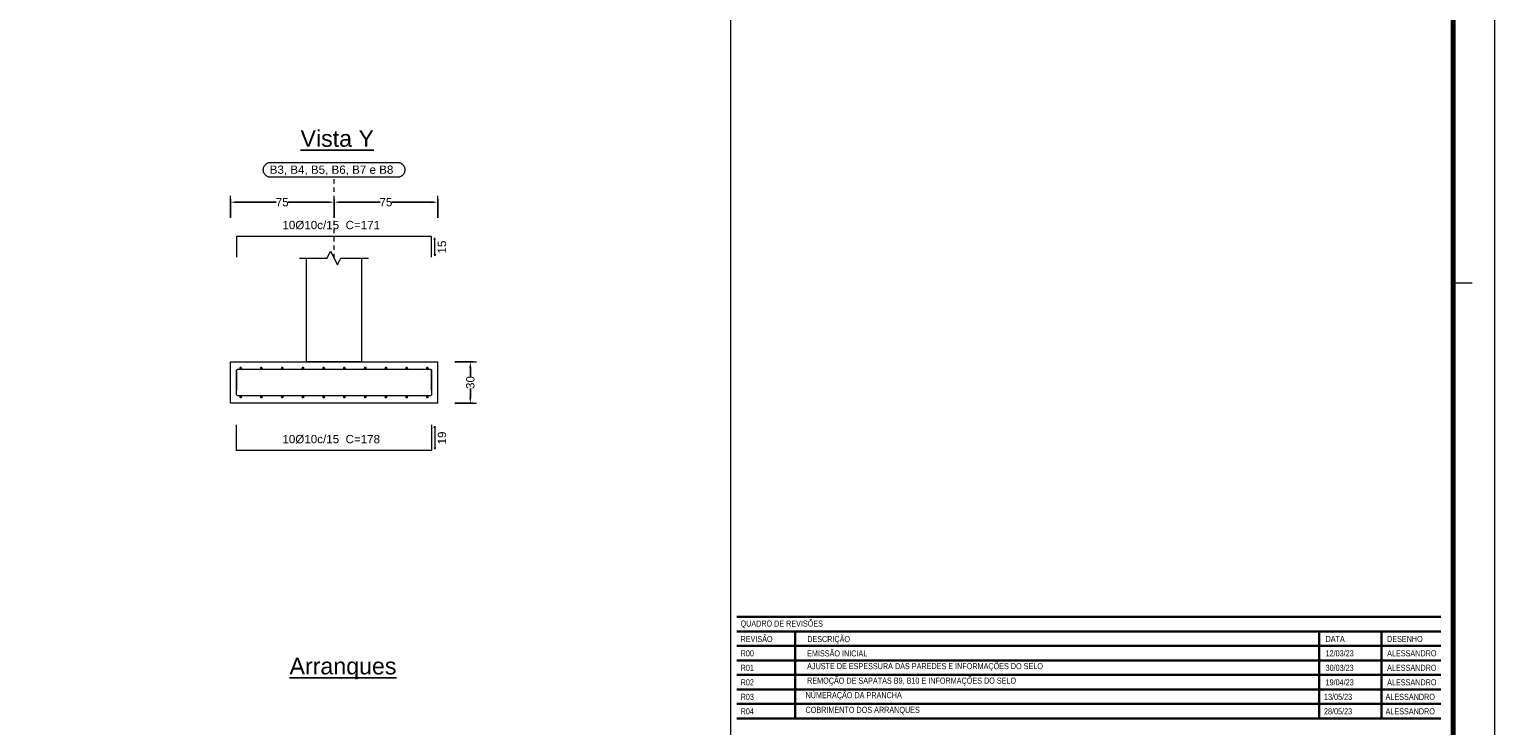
# Model space of a CAD drawing. Header units: millimetres. Extents: x 83 to 471, y -739 to 93.
# Tile 144 of 185: x 178 to 213, y -158 to -141. Entities that reach past the tile are written whole.
import ezdxf
from ezdxf.enums import TextEntityAlignment as Align

# ---------------------------------------------------------------- set-up
doc = ezdxf.new("R2010")
doc.units = ezdxf.units.MM
doc.linetypes.add('CYPE_PUNTO', pattern=[0.075, 0, -0.075])
for name, color, linetype, lineweight in [('__MAGNUS.Margem', 7, 'Continuous', 70), ('__MAGNUS.Selo', 7, 'Continuous', 30), ('FUN_COTAS', 7, 'Continuous', 0), ('FUN_DES_ARMADURAS', 7, 'Continuous', 0), ('FUN_GEOMETRIA', 7, 'Continuous', 0), ('FUN_TXT_ARMADURAS', 7, 'Continuous', 0), ('PECA_COMPLETA', 7, 'Continuous', 0)]:
    doc.layers.add(name, color=color, linetype=linetype, lineweight=lineweight)
doc.styles.add('Arial', font='arial.ttf')
doc.styles.add('Arial Narrow', font='ARIALN.TTF')
doc.dimstyles.new('cype_arrow', dxfattribs={"dimtxt": 0.2, "dimasz": 0.15, "dimexe": 0.075, "dimexo": 0.075, "dimgap": 0, "dimtad": 0, "dimdec": 4, "dimzin": 0, "dimdsep": 46, "dimtxsty": 'Arial', "dimcen": 0.09, "dimadec": 0, "dimazin": 0, "dimtfac": 1, "dimtdec": 4, "dimtofl": 0, "dimtmove": 2, "dimatfit": 3, "dimfxl": 1, "dimtolj": 1, "dimtzin": 0, "dimarcsym": 0})

# ---------------------------------------------------------------- blocks, each defined once
blk = doc.blocks.new('*U1868')
at = {"layer": '__MAGNUS.Margem', "lineweight": 9}
blk.add_line((183.08, -12.28), (183.08, 828.72), dxfattribs=at)
at = {"layer": '__MAGNUS.Margem', "linetype": 'Continuous'}
blk.add_line((173.08, -2.28), (173.08, 818.72), dxfattribs=at)
at = {"layer": '__MAGNUS.Margem', "linetype": 'Continuous', "lineweight": 9}
blk.add_line((173.08, 284.72), (177.66, 284.72), dxfattribs=at)
at = {"layer": '__MAGNUS.Selo', "style": 'Arial Narrow', "width": 1}
for tag, height, p in [('PROPRIETÁRIO', 3.4, (17.21, 48.91)), ('EDIFICAÇÃORESIDENCIAL', 3.4, (17.21, 40.61)), ('ESTRUTURAL', 3.4, (17.8, 20.69)), ('ANTEPROJETO', 2.43, (111.69, 13.5)), ('ARQ01/01', 5.5, (139.44, 9.5)), ('INDICADA', 2.43, (111.53, 8))]:
    blk.add_attdef(tag, text='', height=height, dxfattribs=at).set_placement(p, align=Align.MIDDLE_LEFT)
at = {"layer": '__MAGNUS.Selo', "lineweight": 30, "flags": 104}
for tag, p in [('ENDEREÇODAOBRA', (17.21, 33.54)), ('ENDEREÇODAOBRA', (17.21, 27.87)), ('TÍTULO', (17.21, 10.8))]:
    blk.add_attdef(tag, text='', height=3.4, dxfattribs=at).set_placement(p, align=Align.MIDDLE_LEFT)
blk = doc.blocks.new('*D764')
at = {"layer": 'Defpoints', "color": 0}
for p in [(184.958, -145.407), (182.458, -145.857), (184.958, -145.857)]:
    blk.add_point(p, dxfattribs=at)
at = {"layer": 'FUN_COTAS', "color": 0, "lineweight": -2}
for p, q in [((182.458, -145.782), (182.458, -145.332)), ((182.608, -145.407), (183.565, -145.407)), ((184.808, -145.407), (183.851, -145.407)), ((184.958, -145.782), (184.958, -145.332))]:
    blk.add_line(p, q, dxfattribs=at)
at = {"layer": 'FUN_COTAS', "color": 0}
for points in [[(182.608, -145.382), (182.608, -145.432), (182.458, -145.407)], [(184.808, -145.432), (184.808, -145.382), (184.958, -145.407)]]:
    blk.add_solid(points, dxfattribs=at)
at = {"layer": 'FUN_COTAS', "color": 0, "insert": (183.708, -145.407), "char_height": 0.2, "attachment_point": 5, "style": 'Arial'}
blk.add_mtext('\\A1;75', dxfattribs=at)
blk = doc.blocks.new('*D765')
at = {"layer": 'Defpoints', "color": 0}
for p in [(187.458, -145.407), (184.958, -145.857), (187.458, -145.857)]:
    blk.add_point(p, dxfattribs=at)
at = {"layer": 'FUN_COTAS', "color": 0, "lineweight": -2}
for p, q in [((184.958, -145.782), (184.958, -145.332)), ((185.108, -145.407), (186.065, -145.407)), ((187.308, -145.407), (186.351, -145.407)), ((187.458, -145.782), (187.458, -145.332))]:
    blk.add_line(p, q, dxfattribs=at)
at = {"layer": 'FUN_COTAS', "color": 0}
for points in [[(185.108, -145.382), (185.108, -145.432), (184.958, -145.407)], [(187.308, -145.432), (187.308, -145.382), (187.458, -145.407)]]:
    blk.add_solid(points, dxfattribs=at)
at = {"layer": 'FUN_COTAS', "color": 0, "insert": (186.208, -145.407), "char_height": 0.2, "attachment_point": 5, "style": 'Arial'}
blk.add_mtext('\\A1;75', dxfattribs=at)
blk = doc.blocks.new('*D766')
at = {"layer": 'Defpoints', "color": 0}
for p in [(187.793, -149.254), (188.243, -149.254), (187.793, -150.254)]:
    blk.add_point(p, dxfattribs=at)
at = {"layer": 'FUN_COTAS', "color": 0, "lineweight": -2}
for p, q in [((187.868, -149.254), (188.318, -149.254)), ((188.243, -149.404), (188.243, -149.611)), ((188.243, -150.104), (188.243, -149.897)), ((187.868, -150.254), (188.318, -150.254))]:
    blk.add_line(p, q, dxfattribs=at)
at = {"layer": 'FUN_COTAS', "color": 0}
for points in [[(188.268, -149.404), (188.218, -149.404), (188.243, -149.254)], [(188.218, -150.104), (188.268, -150.104), (188.243, -150.254)]]:
    blk.add_solid(points, dxfattribs=at)
at = {"layer": 'FUN_COTAS', "color": 0, "insert": (188.243, -149.754), "char_height": 0.2, "attachment_point": 5, "rotation": 90, "style": 'Arial'}
blk.add_mtext('\\A1;30', dxfattribs=at)

msp = doc.modelspace()

# ---------------------------------------------------------------- hatches: boundary and pattern name
at = {"layer": 'FUN_DES_ARMADURAS'}
h = msp.add_hatch(color=256, dxfattribs=at)
edge = h.paths.add_edge_path(flags=0)
edge.add_arc((182.6079, -149.4537), 0.00267, 0, 360)
h = msp.add_hatch(color=256, dxfattribs=at)
edge = h.paths.add_edge_path(flags=0)
edge.add_arc((187.3079, -149.4537), 0.00267, 0, 360)
h = msp.add_hatch(color=256, dxfattribs=at)
edge = h.paths.add_edge_path(flags=0)
edge.add_arc((182.6079, -149.93703), 0.00267, 0, 360)
h = msp.add_hatch(color=256, dxfattribs=at)
edge = h.paths.add_edge_path(flags=0)
edge.add_arc((187.3079, -149.93703), 0.00267, 0, 360)

# ---------------------------------------------------------------- linework, layer by layer
at = {"layer": '__MAGNUS.Selo'}
for p, q in [((211.64069, -155.40278), (194.66569, -155.40278)), ((211.64069, -155.75246), (194.66569, -155.75246)), ((196.07277, -155.75246), (196.07277, -157.8505)), ((208.70697, -155.75246), (208.70697, -157.8505)), ((210.20697, -155.75246), (210.20697, -157.8505)), ((211.64069, -156.10213), (194.66569, -156.10213)), ((211.64069, -156.4518), (194.66569, -156.4518)), ((211.64069, -156.80148), (194.66569, -156.80148)), ((211.64069, -157.15115), (194.66569, -157.15115)), ((211.64069, -157.50083), (194.66569, -157.50083)), ((211.64069, -157.8505), (194.66569, -157.8505))]:
    msp.add_line(p, q, dxfattribs=at)
at = {"layer": 'FUN_COTAS', "linetype": 'CYPE_PUNTO'}
msp.add_line((184.9579, -146.7537), (184.9579, -144.80703), dxfattribs=at)
at = {"layer": 'FUN_COTAS'}
for p, q in [((182.4579, -145.55703), (182.4579, -145.25703)), ((184.9579, -145.55703), (184.9579, -145.25703)), ((184.9579, -145.55703), (184.9579, -145.25703)), ((187.4579, -145.55703), (187.4579, -145.25703)), ((188.0929, -149.2537), (188.3929, -149.2537)), ((188.0929, -150.2537), (188.3929, -150.2537))]:
    msp.add_line(p, q, dxfattribs=at)
msp.add_lwpolyline([(186.48417, -144.44703), (186.4962, -144.44743), (186.50816, -144.44864), (186.52003, -144.45064), (186.53173, -144.45343), (186.54322, -144.45699), (186.55444, -144.46131), (186.56535, -144.46638), (186.5759, -144.47216), (186.58604, -144.47863), (186.59573, -144.48577), (186.60491, -144.49353), (186.61356, -144.5019), (186.62163, -144.51082), (186.62909, -144.52026), (186.63589, -144.53018), (186.64202, -144.54053), (186.64745, -144.55126), (186.65215, -144.56234), (186.65609, -144.5737), (186.65927, -144.5853), (186.66167, -144.59709), (186.66327, -144.60901), (186.66407, -144.62102), (186.66407, -144.63305), (186.66327, -144.64505), (186.66167, -144.65697), (186.65927, -144.66876), (186.65609, -144.68036), (186.65215, -144.69173), (186.64745, -144.7028), (186.64202, -144.71354), (186.63589, -144.72389), (186.62909, -144.7338), (186.62163, -144.74324), (186.61356, -144.75217), (186.60491, -144.76053), (186.59573, -144.7683), (186.58604, -144.77543), (186.5759, -144.7819), (186.56535, -144.78769), (186.55444, -144.79275), (186.54322, -144.79707), (186.53173, -144.80064), (186.52003, -144.80342), (186.50816, -144.80543), (186.4962, -144.80663), (186.48417, -144.80703), (183.43163, -144.80703), (183.41961, -144.80663), (183.40764, -144.80543), (183.39578, -144.80342), (183.38408, -144.80064), (183.37259, -144.79707), (183.36136, -144.79275), (183.35045, -144.78769), (183.3399, -144.7819), (183.32976, -144.77543), (183.32008, -144.7683), (183.31089, -144.76053), (183.30224, -144.75217), (183.29418, -144.74324), (183.28672, -144.7338), (183.27991, -144.72389), (183.27378, -144.71354), (183.26836, -144.7028), (183.26366, -144.69173), (183.25971, -144.68036), (183.25654, -144.66876), (183.25414, -144.65697), (183.25254, -144.64505), (183.25173, -144.63305), (183.25173, -144.62102), (183.25254, -144.60901), (183.25414, -144.59709), (183.25654, -144.5853), (183.25971, -144.5737), (183.26366, -144.56234), (183.26836, -144.55126), (183.27378, -144.54053), (183.27991, -144.53018), (183.28672, -144.52026), (183.29418, -144.51082), (183.30224, -144.5019), (183.31089, -144.49353), (183.32008, -144.48577), (183.32976, -144.47863), (183.3399, -144.47216), (183.35045, -144.46638), (183.36136, -144.46131), (183.37259, -144.45699), (183.38408, -144.45343), (183.39578, -144.45064), (183.40764, -144.44864), (183.41961, -144.44743), (183.43163, -144.44703), (186.48417, -144.44703)], close=True, dxfattribs=at)
at = {"layer": 'FUN_DES_ARMADURAS'}
for p, q in [((182.6829, -149.4037), (182.7329, -149.4037)), ((182.7079, -149.4287), (182.7079, -149.3787)), ((183.1829, -149.4037), (183.2329, -149.4037)), ((183.2079, -149.4287), (183.2079, -149.3787)), ((183.6829, -149.4037), (183.7329, -149.4037)), ((183.7079, -149.4287), (183.7079, -149.3787)), ((184.1829, -149.4037), (184.2329, -149.4037)), ((184.2079, -149.4287), (184.2079, -149.3787)), ((184.6829, -149.4037), (184.7329, -149.4037)), ((184.7079, -149.4287), (184.7079, -149.3787)), ((185.1829, -149.4037), (185.2329, -149.4037)), ((185.2079, -149.4287), (185.2079, -149.3787)), ((185.6829, -149.4037), (185.7329, -149.4037)), ((185.7079, -149.4287), (185.7079, -149.3787)), ((186.1829, -149.4037), (186.2329, -149.4037)), ((186.2079, -149.4287), (186.2079, -149.3787)), ((186.6829, -149.4037), (186.7329, -149.4037)), ((186.7079, -149.4287), (186.7079, -149.3787)), ((187.1829, -149.4037), (187.2329, -149.4037)), ((187.2079, -149.4287), (187.2079, -149.3787)), ((182.6829, -150.1037), (182.7329, -150.1037)), ((182.7079, -150.1287), (182.7079, -150.0787)), ((183.1829, -150.1037), (183.2329, -150.1037)), ((183.2079, -150.1287), (183.2079, -150.0787)), ((183.6829, -150.1037), (183.7329, -150.1037)), ((183.7079, -150.1287), (183.7079, -150.0787)), ((184.1829, -150.1037), (184.2329, -150.1037)), ((184.2079, -150.1287), (184.2079, -150.0787)), ((184.6829, -150.1037), (184.7329, -150.1037)), ((184.7079, -150.1287), (184.7079, -150.0787)), ((185.1829, -150.1037), (185.2329, -150.1037)), ((185.2079, -150.1287), (185.2079, -150.0787)), ((185.6829, -150.1037), (185.7329, -150.1037)), ((185.7079, -150.1287), (185.7079, -150.0787)), ((186.1829, -150.1037), (186.2329, -150.1037)), ((186.2079, -150.1287), (186.2079, -150.0787)), ((186.6829, -150.1037), (186.7329, -150.1037)), ((186.7079, -150.1287), (186.7079, -150.0787)), ((187.1829, -150.1037), (187.2329, -150.1037)), ((187.2079, -150.1287), (187.2079, -150.0787))]:
    msp.add_line(p, q, dxfattribs=at)
for points in [[(187.3079, -146.73203), (187.3079, -146.23203), (182.6079, -146.23203), (182.6079, -146.73203)], [(187.3079, -149.93703), (187.3079, -149.4642), (187.30426, -149.45062), (187.29432, -149.44067), (187.28074, -149.43703), (182.63507, -149.43703), (182.62149, -149.44067), (182.61154, -149.45062), (182.6079, -149.4642), (182.6079, -149.93703)], [(187.3079, -149.4537), (187.3079, -150.0432), (187.30426, -150.05678), (187.29432, -150.06673), (187.28074, -150.07037), (182.63507, -150.07037), (182.62149, -150.06673), (182.61154, -150.05678), (182.6079, -150.0432), (182.6079, -149.4537)], [(187.3079, -150.77537), (187.3079, -151.39203), (182.6079, -151.39203), (182.6079, -150.77537)]]:
    msp.add_lwpolyline(points, dxfattribs=at)
for centre, radius in [((182.7079, -149.4037), 0.01667), ((183.2079, -149.4037), 0.01667), ((183.7079, -149.4037), 0.01667), ((184.2079, -149.4037), 0.01667), ((184.7079, -149.4037), 0.01667), ((185.2079, -149.4037), 0.01667), ((185.7079, -149.4037), 0.01667), ((186.2079, -149.4037), 0.01667), ((186.7079, -149.4037), 0.01667), ((187.2079, -149.4037), 0.01667), ((182.6079, -149.4537), 0.00267), ((187.3079, -149.4537), 0.00267), ((182.6079, -149.93703), 0.00267), ((182.7079, -150.1037), 0.01667), ((183.2079, -150.1037), 0.01667), ((183.7079, -150.1037), 0.01667), ((184.2079, -150.1037), 0.01667), ((184.7079, -150.1037), 0.01667), ((185.2079, -150.1037), 0.01667), ((185.7079, -150.1037), 0.01667), ((186.2079, -150.1037), 0.01667), ((186.7079, -150.1037), 0.01667), ((187.2079, -150.1037), 0.01667), ((187.3079, -149.93703), 0.00267)]:
    msp.add_circle(centre, radius, dxfattribs=at)
at = {"layer": 'FUN_GEOMETRIA'}
for p, q in [((184.29124, -149.2537), (184.29124, -146.7537)), ((185.62457, -149.2537), (185.62457, -146.7537)), ((182.4579, -149.2537), (187.4579, -149.2537)), ((182.4579, -150.2537), (182.4579, -149.2537)), ((185.62457, -149.2537), (184.29124, -149.2537)), ((187.4579, -150.2537), (187.4579, -149.2537)), ((187.4579, -150.2537), (182.4579, -150.2537))]:
    msp.add_line(p, q, dxfattribs=at)
msp.add_lwpolyline([(184.12457, -146.7537), (184.79124, -146.7537), (184.87457, -146.58703), (185.04124, -146.92037), (185.12457, -146.7537), (185.79124, -146.7537)], dxfattribs=at)
at = {"layer": 'FUN_TXT_ARMADURAS'}
for p, q in [((187.3704, -146.3057), (187.3829, -146.2657)), ((187.3954, -146.3057), (187.3829, -146.2657)), ((187.3829, -146.69837), (187.3829, -146.2657)), ((187.3704, -146.65837), (187.3829, -146.69837)), ((187.3954, -146.65837), (187.3829, -146.69837)), ((187.3704, -150.84903), (187.3829, -150.80903)), ((187.3954, -150.84903), (187.3829, -150.80903)), ((187.3829, -150.80903), (187.3829, -151.35837)), ((187.3704, -151.31837), (187.3829, -151.35837)), ((187.3954, -151.31837), (187.3829, -151.35837))]:
    msp.add_line(p, q, dxfattribs=at)
at = {"layer": 'PECA_COMPLETA'}
msp.add_lwpolyline([(194.51797, -175.3584), (131.4287, -175.3584), (131.4287, -94.01822), (194.51797, -94.01822)], close=True, dxfattribs=at)

# ---------------------------------------------------------------- block references
at = {"layer": '__MAGNUS.Selo', "color": 7, "true_color": 0xffffff, "xscale": 0.0999999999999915, "yscale": 0.0999999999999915, "zscale": 0.0999999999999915}
msp.add_blockref('*U1868', (194.62889, -175.82522), dxfattribs=at)

# ---------------------------------------------------------------- texts
at = {"char_height": 0.4, "width": 2.27332, "attachment_point": 7, "line_spacing_factor": 0.798, "style": 'Arial'}
for s, insert in [('{\\LVista Y}', (184.14847, -144.07658)), ('{\\LArranques}', (183.88368, -156.90898))]:
    msp.add_mtext(s, dxfattribs=dict(at, insert=insert))
at = {"layer": '__MAGNUS.Selo', "style": 'Arial Narrow'}
for s, p in [('QUADRO DE REVISÕES', (194.75716, -155.4907)), ('REVISÃO', (194.75716, -155.86301)), ('DESCRIÇÃO', (196.36487, -155.86478)), ('DATA', (208.8597, -155.86162)), ('DESENHO', (210.34307, -155.86162))]:
    msp.add_text(s, height=0.1455, dxfattribs=at).set_placement(p, align=Align.TOP_LEFT)
at = {"layer": '__MAGNUS.Selo', "char_height": 0.146, "attachment_point": 7, "style": 'Arial Narrow'}
for s, insert in [('EMISSÃO INICIAL ', (196.36118, -156.35789)), ('AJUSTE DE ESPESSURA DAS PAREDES E INFORMAÇÕES DO SELO', (196.36118, -156.70757)), ('REMOÇÃO DE SAPATAS B9, B10 E INFORMAÇÕES DO SELO', (196.36118, -157.05724)), ('NÚMERAÇÃO DA PRANCHA', (196.32365, -157.40692)), ('COBRIMENTO DOS ARRANQUES', (196.32365, -157.75659))]:
    msp.add_mtext(s, dxfattribs=dict(at, insert=insert))
at = {"layer": '__MAGNUS.Selo', "style": 'Arial Narrow', "width": 1}
for tag, text, p in [('R00', 'R00', (194.75836, -156.2809)), ('12/03/23', '00/00', (208.85956, -156.2809)), ('ALESSANDRO', 'Nome', (210.34331, -156.2809)), ('R01', 'R00', (194.75836, -156.63057)), ('30/03/23', '00/00', (208.85956, -156.63057)), ('ALESSANDRO', 'Nome', (210.34331, -156.63057)), ('R02', 'R00', (194.75836, -156.98025)), ('19/04/23', '00/00', (208.85956, -156.98025)), ('ALESSANDRO', 'Nome', (210.34331, -156.98025)), ('R03', 'R00', (194.75836, -157.32992)), ('13/05/23', '00/00', (208.82204, -157.32992)), ('ALESSANDRO', 'Nome', (210.30579, -157.32992)), ('R04', 'R00', (194.75836, -157.6796)), ('28/05/23', '00/00', (208.82204, -157.6796)), ('ALESSANDRO', 'Nome', (210.30579, -157.6796))]:
    msp.add_attdef(tag, text=text, height=0.146, dxfattribs=at).set_placement(p, align=Align.MIDDLE_LEFT)
at = {"layer": 'FUN_COTAS', "style": 'Arial'}
msp.add_text('B3, B4, B5, B6, B7 e B8', height=0.2, dxfattribs=at).set_placement((183.40565, -144.72279))
at = {"layer": 'FUN_TXT_ARMADURAS', "style": 'Arial'}
for s, p in [('10%%c10c/15  C=171', (183.7129, -146.05703)), ('10%%c10c/15  C=178', (183.7129, -151.21703))]:
    msp.add_text(s, height=0.2, dxfattribs=at).set_placement(p)
for s, p in [('15', (187.6579, -146.64403)), ('19', (187.6579, -151.2457))]:
    msp.add_text(s, height=0.2, rotation=90, dxfattribs=at).set_placement(p)

# ---------------------------------------------------------------- dimensions: what is measured, and where the dimension line sits
at = {"layer": 'FUN_COTAS'}
for p1, p2, distance, text, picture, middle in [((182.4579, -145.85703), (184.9579, -145.85703), 0.45, '75', '*D764', (183.7079, -145.40703)), ((184.9579, -145.85703), (187.4579, -145.85703), 0.45, '75', '*D765', (186.2079, -145.40703)), ((187.7929, -150.2537), (187.7929, -149.2537), -0.45, '30', '*D766', (188.2429, -149.7537))]:
    dim = msp.add_aligned_dim(p1=p1, p2=p2, distance=distance, text=text, dimstyle='cype_arrow', dxfattribs=at)
    dim.commit()
    dim.dimension.update_dxf_attribs({"geometry": picture, "text_midpoint": middle})

doc.saveas('drawing.dxf')
